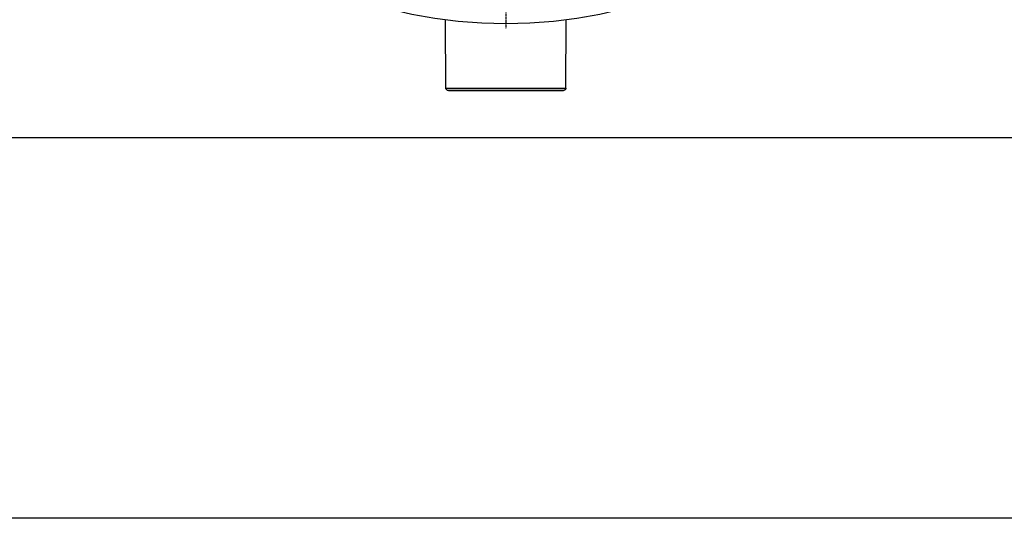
# Model space of a CAD drawing. Header units: millimetres. Extents: x 0 to 4378, y 0 to 2376.
# Tile 15 of 212: x 703 to 910, y 0 to 105. Entities that reach past the tile are written whole.
import ezdxf
from ezdxf.enums import TextEntityAlignment as Align

# ---------------------------------------------------------------- set-up
doc = ezdxf.new("R2010")
doc.units = ezdxf.units.MM
doc.header["$LTSCALE"] = 0.2
doc.linetypes.add('CENTER2', pattern=[1.125, 0.75, -0.125, 0.125, -0.125])
doc.layers.add('02_Center Line', color=1, linetype='CENTER2')
doc.layers.add('05_Section Line', color=3, linetype='Continuous')
doc.styles.add('Rainbow-5.0 Style', font='malgunsl.ttf')

# ---------------------------------------------------------------- blocks, each defined once
blk = doc.blocks.new('A$Caf48331e')
for p, q in [((-12.62, -111.49), (-12.69, -97.17)), ((12.62, -111.49), (12.69, -97.17)), ((-12.62, -111.49), (12.62, -111.49)), ((0, -111.98), (-12.09, -111.98)), ((-12.09, -111.98), (-5.4, -111.98)), ((-6.97, -111.98), (-8.43, -111.98)), ((-5.4, -111.98), (-5.02, -111.98)), ((-0.04, -111.98), (-4.19, -111.98)), ((0, -111.98), (-2.16, -111.98)), ((0, -111.98), (-0.04, -111.98)), ((0.05, -111.98), (0, -111.98)), ((12.09, -111.98), (0, -111.98)), ((2.21, -111.98), (0.05, -111.98)), ((2.21, -111.98), (4, -111.98)), ((4.24, -111.98), (4.21, -111.98)), ((5.02, -111.98), (5.37, -111.98)), ((5.37, -111.98), (12.09, -111.98)), ((7.87, -111.98), (6.95, -111.98)), ((9.55, -111.98), (8.68, -111.98))]:
    blk.add_line(p, q)
blk.add_circle((0, 0), 98)
for points, knots in [([(-12.09, -111.98), (-12.1, -111.98), (-12.11, -111.98), (-12.11, -111.98), (-12.12, -111.98), (-12.12, -111.98), (-12.12, -111.98), (-12.12, -111.98), (-12.12, -111.98), (-12.12, -111.98), (-12.12, -111.98), (-12.12, -111.98), (-12.12, -111.98), (-12.12, -111.98), (-12.12, -111.98), (-12.12, -111.98), (-12.12, -111.98), (-12.12, -111.98), (-12.12, -111.98), (-12.13, -111.98), (-12.13, -111.98), (-12.14, -111.98), (-12.14, -111.98), (-12.22, -111.98), (-12.28, -111.96), (-12.4, -111.9), (-12.46, -111.86), (-12.54, -111.76), (-12.58, -111.7), (-12.61, -111.59), (-12.62, -111.54), (-12.62, -111.49)], [0, 0, 0, 0, 0.0445242, 0.0445242, 0.0658945, 0.0658945, 0.0819218, 0.0819218, 0.0834244, 0.0834244, 0.084638, 0.084638, 0.0849419, 0.0849419, 0.085094, 0.085094, 0.0852468, 0.0852468, 0.0853998, 0.0853998, 0.0857077, 0.0857077, 0.0881699, 0.0881699, 0.1079648, 0.1079648, 0.1277582, 0.1277582, 0.1475516, 0.1475516, 0.1627516, 0.1627516, 0.1627516, 0.1627516]), ([(12.62, -111.49), (12.62, -111.49), (12.62, -111.5), (12.62, -111.52), (12.62, -111.53), (12.61, -111.6), (12.59, -111.65), (12.55, -111.74), (12.52, -111.79), (12.45, -111.86), (12.4, -111.9), (12.31, -111.95), (12.26, -111.97), (12.19, -111.98), (12.18, -111.98), (12.16, -111.98), (12.15, -111.98), (12.13, -111.98), (12.13, -111.98), (12.13, -111.98), (12.13, -111.98), (12.12, -111.98), (12.12, -111.98), (12.12, -111.98), (12.12, -111.98), (12.12, -111.98), (12.12, -111.98), (12.12, -111.98), (12.12, -111.98), (12.12, -111.98), (12.12, -111.98), (12.12, -111.98), (12.12, -111.98), (12.12, -111.98), (12.12, -111.98), (12.12, -111.98), (12.12, -111.98), (12.11, -111.98), (12.11, -111.98), (12.09, -111.98), (12.09, -111.98), (12.09, -111.98)], [0, 0, 0, 0, 0.0016333, 0.0016333, 0.0065384, 0.0065384, 0.0214011, 0.0214011, 0.0373697, 0.0373697, 0.0533002, 0.0533002, 0.0692321, 0.0692321, 0.0731671, 0.0731671, 0.0761175, 0.0761175, 0.077225, 0.077225, 0.0774259, 0.0774259, 0.077638, 0.077638, 0.0778588, 0.0778588, 0.0780383, 0.0780383, 0.0783296, 0.0783296, 0.0789607, 0.0789607, 0.0808513, 0.0808513, 0.0865208, 0.0865208, 0.1035293, 0.1035293, 0.154565, 0.154565, 0.1599273, 0.1599273, 0.1599273, 0.1599273]), ([(-11.73, -111.98), (-11.78, -111.98), (-11.81, -111.98), (-11.81, -111.98), (-11.81, -111.98), (-11.74, -111.98), (-11.61, -111.98), (-11.48, -111.98), (-11.26, -111.98), (-10.98, -111.98), (-10.68, -111.98), (-10.32, -111.98), (-9.87, -111.98), (-9.52, -111.98), (-9.12, -111.98), (-8.68, -111.98)], [0.4611885, 0.4611885, 0.4611885, 0.4611885, 0.5, 0.5, 0.5, 0.5625, 0.5625, 0.5625, 0.625, 0.625, 0.625, 0.6875, 0.6875, 0.6875, 0.7378545, 0.7378545, 0.7378545, 0.7378545]), ([(-8.68, -111.98), (-9.54, -111.98), (-10.26, -111.98), (-11.29, -111.98), (-11.62, -111.98), (-11.78, -111.98), (-11.8, -111.98), (-11.81, -111.98), (-11.81, -111.98), (-11.81, -111.98), (-11.81, -111.98), (-11.81, -111.98)], [0, 0, 0, 0, 0.3828762, 0.3828762, 0.7588358, 0.7588358, 0.8517563, 0.8517563, 0.8691659, 0.8691659, 0.871684, 0.871684, 0.871684, 0.871684]), ([(-8.43, -111.98), (-8.96, -111.98), (-9.45, -111.98), (-9.88, -111.98), (-10.33, -111.98), (-10.69, -111.98), (-10.98, -111.98), (-11.12, -111.98), (-11.24, -111.98), (-11.35, -111.98), (-11.46, -111.98), (-11.54, -111.98), (-11.61, -111.98), (-11.62, -111.98), (-11.62, -111.98), (-11.63, -111.98)], [0.25287, 0.25287, 0.25287, 0.25287, 0.3125, 0.3125, 0.3125, 0.375, 0.375, 0.375, 0.40625, 0.40625, 0.40625, 0.4375, 0.4375, 0.4375, 0.4401911, 0.4401911, 0.4401911, 0.4401911]), ([(-8.68, -111.98), (-8.57, -111.98), (-8.46, -111.98), (-8.35, -111.98), (-7.78, -111.98), (-7.15, -111.98), (-6.45, -111.98), (-5.77, -111.98), (-5.07, -111.98), (-4.35, -111.98), (-4, -111.98), (-3.63, -111.98), (-3.25, -111.98), (-2.88, -111.98), (-2.52, -111.98), (-2.16, -111.98)], [0.7378545, 0.7378545, 0.7378545, 0.7378545, 0.75, 0.75, 0.75, 0.8125, 0.8125, 0.8125, 0.875, 0.875, 0.875, 0.90625, 0.90625, 0.90625, 0.9370241, 0.9370241, 0.9370241, 0.9370241]), ([(-6.97, -111.98), (-7.46, -111.98), (-7.92, -111.98), (-8.35, -111.98), (-8.37, -111.98), (-8.4, -111.98), (-8.43, -111.98)], [0.20318537, 0.20318537, 0.20318537, 0.20318537, 0.25, 0.25, 0.25, 0.25286996, 0.25286996, 0.25286996, 0.25286996]), ([(-4.19, -111.98), (-4.24, -111.98), (-4.3, -111.98), (-4.35, -111.98), (-5.09, -111.98), (-5.8, -111.98), (-6.47, -111.98), (-6.64, -111.98), (-6.81, -111.98), (-6.97, -111.98)], [0.12062332, 0.12062332, 0.12062332, 0.12062332, 0.125, 0.125, 0.125, 0.1875, 0.1875, 0.1875, 0.20318537, 0.20318537, 0.20318537, 0.20318537]), ([(-0.04, -111.98), (-0.77, -111.98), (-1.47, -111.98), (-2.16, -111.98), (-2.84, -111.98), (-3.52, -111.98), (-4.19, -111.98)], [0.0011838, 0.0011838, 0.0011838, 0.0011838, 0.0625, 0.0625, 0.0625, 0.1206233, 0.1206233, 0.1206233, 0.1206233]), ([(-2.16, -111.98), (-2.16, -111.98), (-2.15, -111.98), (-2.15, -111.98), (-1.44, -111.98), (-0.72, -111.98), (0, -111.98)], [0.93702405, 0.93702405, 0.93702405, 0.93702405, 0.9375, 0.9375, 0.9375, 1, 1, 1, 1]), ([(0, -111.98), (0.74, -111.98), (1.46, -111.98), (2.16, -111.98), (2.85, -111.98), (3.55, -111.98), (4.24, -111.98)], [0, 0, 0, 0, 0.0625, 0.0625, 0.0625, 0.1218283, 0.1218283, 0.1218283, 0.1218283]), ([(2.21, -111.98), (2.19, -111.98), (2.17, -111.98), (2.15, -111.98), (1.45, -111.98), (0.75, -111.98), (0.05, -111.98)], [0.93558569, 0.93558569, 0.93558569, 0.93558569, 0.9375, 0.9375, 0.9375, 0.99861404, 0.99861404, 0.99861404, 0.99861404]), ([(8.68, -111.98), (8.57, -111.98), (8.46, -111.98), (8.35, -111.98), (7.78, -111.98), (7.15, -111.98), (6.45, -111.98), (5.77, -111.98), (5.07, -111.98), (4.35, -111.98), (4, -111.98), (3.63, -111.98), (3.25, -111.98), (2.9, -111.98), (2.55, -111.98), (2.21, -111.98)], [0.7377687, 0.7377687, 0.7377687, 0.7377687, 0.75, 0.75, 0.75, 0.8125, 0.8125, 0.8125, 0.875, 0.875, 0.875, 0.90625, 0.90625, 0.90625, 0.9355857, 0.9355857, 0.9355857, 0.9355857]), ([(4.24, -111.98), (4.27, -111.98), (4.31, -111.98), (4.35, -111.98), (5.09, -111.98), (5.8, -111.98), (6.47, -111.98), (6.63, -111.98), (6.79, -111.98), (6.95, -111.98)], [0.1218283, 0.1218283, 0.1218283, 0.1218283, 0.125, 0.125, 0.125, 0.1875, 0.1875, 0.1875, 0.20252889, 0.20252889, 0.20252889, 0.20252889]), ([(7.87, -111.98), (8.03, -111.98), (8.19, -111.98), (8.35, -111.98), (8.92, -111.98), (9.43, -111.98), (9.88, -111.98), (10.33, -111.98), (10.69, -111.98), (10.98, -111.98), (11.12, -111.98), (11.24, -111.98), (11.35, -111.98), (11.46, -111.98), (11.54, -111.98), (11.61, -111.98), (11.61, -111.98), (11.62, -111.98), (11.62, -111.98)], [0.2328994, 0.2328994, 0.2328994, 0.2328994, 0.25, 0.25, 0.25, 0.3125, 0.3125, 0.3125, 0.375, 0.375, 0.375, 0.40625, 0.40625, 0.40625, 0.4375, 0.4375, 0.4375, 0.4390434, 0.4390434, 0.4390434, 0.4390434]), ([(10.26, -111.98), (10.14, -111.98), (10.01, -111.98), (9.87, -111.98), (9.77, -111.98), (9.66, -111.98), (9.55, -111.98)], [0.66845582, 0.66845582, 0.66845582, 0.66845582, 0.6875, 0.6875, 0.6875, 0.70234571, 0.70234571, 0.70234571, 0.70234571]), ([(11.81, -111.98), (11.8, -111.98), (11.74, -111.98), (11.61, -111.98), (11.48, -111.98), (11.26, -111.98), (10.98, -111.98), (10.77, -111.98), (10.53, -111.98), (10.26, -111.98)], [0.5016614, 0.5016614, 0.5016614, 0.5016614, 0.5625, 0.5625, 0.5625, 0.625, 0.625, 0.625, 0.6684558, 0.6684558, 0.6684558, 0.6684558]), ([(11.62, -111.98), (11.57, -111.98), (11.5, -111.98), (11.17, -111.98), (10.77, -111.98), (10.26, -111.98)], [0.2042022, 0.2042022, 0.2042022, 0.2042022, 0.2921586, 0.2921586, 0.6041407, 0.6041407, 0.6041407, 0.6041407]), ([(11.62, -111.98), (11.74, -111.98), (11.81, -111.98), (11.81, -111.98), (11.81, -111.98), (11.81, -111.98), (11.81, -111.98)], [0.43904339, 0.43904339, 0.43904339, 0.43904339, 0.5, 0.5, 0.5, 0.50166135, 0.50166135, 0.50166135, 0.50166135])]:
    blk.add_open_spline(points, degree=3, knots=knots)
for points in [[(6.95, -111.98), (7.27, -111.98), (7.57, -111.98), (7.87, -111.98)], [(9.55, -111.98), (9.28, -111.98), (8.99, -111.98), (8.68, -111.98)]]:
    blk.add_open_spline(points, degree=3)
at = {"layer": '02_Center Line'}
blk.add_line((0, 99), (0, -99), dxfattribs=at)
blk = doc.blocks.new('A$C869fea471123')
blk.add_lwpolyline([(0, 594), (841, 594), (841, 0), (0, 0)], close=True)
at = {"layer": '05_Section Line', "linetype": 'Continuous'}
blk.add_lwpolyline([(820.976, 20.024), (820.976, 574.683), (20.024, 574.683), (20.024, 20.024)], close=True, dxfattribs=at)
at = {"linetype": 'Continuous', "style": 'Rainbow-5.0 Style'}
for tag, p in [('PART_NAME', (743.885, 109.38)), ('DRAWING_NO', (729.868, 91.859)), ('REV', (803.455, 91.859)), ('제도', (768.414, 74.199)), ('DATE_1', (803.455, 74.199)), ('SCALE', (680.81, 69.082)), ('MATERIAL', (722.86, 69.082)), ('검도', (768.414, 60.182)), ('DATE_2', (803.455, 60.182)), ('승인', (768.414, 46.165)), ('DATE_3', (803.455, 46.165)), ('REFERENCE', (722.86, 41.049)), ('PAGE', (768.414, 32.288))]:
    blk.add_attdef(tag, text='', height=5.006, dxfattribs=at).set_placement(p, align=Align.MIDDLE_CENTER)

msp = doc.modelspace()

# ---------------------------------------------------------------- block references
at = {"xscale": 4, "yscale": 4, "zscale": 4}
msp.add_blockref('A$C869fea471123', (0, 0), dxfattribs=at)
msp.add_blockref('A$Caf48331e', (805.582, 201.96))

doc.saveas('drawing.dxf')
